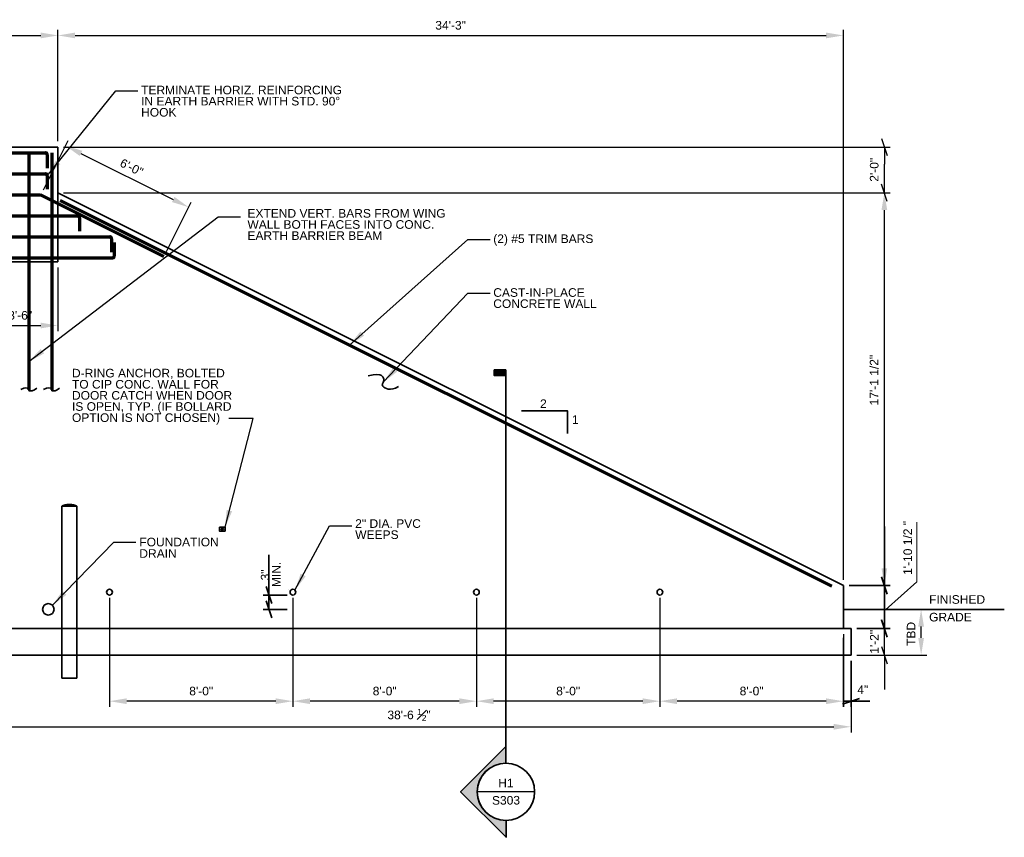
# Model space of a CAD drawing. Header units: inches. Extents: x -829 to 2226, y 10 to 4755.
# Tile 50 of 54: x 441 to 957, y 2411 to 2839. Entities that reach past the tile are written whole.
import ezdxf
from ezdxf.enums import TextEntityAlignment as Align

# ---------------------------------------------------------------- set-up
doc = ezdxf.new("R2010")
doc.units = ezdxf.units.IN
doc.header["$LTSCALE"] = 0.5
doc.header["$MEASUREMENT"] = 0
for name, color, linetype, lineweight in [('G-ANNO-DIM', 7, 'Continuous', 0), ('G-ANNO-DIMS', 7, 'Continuous', 35), ('G-ANNO-TEXT', 7, 'Continuous', 35), ('S-FNDN-FTNG', 7, 'Continuous', 35), ('S-REIN-RBAR', 7, 'Continuous', 70), ('S-WALL-LOAD', 7, 'Continuous', 35)]:
    doc.layers.add(name, color=color, linetype=linetype, lineweight=lineweight)
doc.styles.add('AEC 1 4_1 0 Scale', font='arial.ttf', dxfattribs={"height": 4.5})
doc.styles.add('Arial', font='arial.ttf')
doc.dimstyles.new("1 4 1'-0", dxfattribs={"dimtxt": 4.5, "dimasz": 9, "dimexe": 3, "dimexo": 3, "dimgap": 3, "dimtad": 1, "dimdec": 0, "dimzin": 11, "dimdsep": 46, "dimlunit": 3, "dimtxsty": 'AEC 1 4_1 0 Scale', "dimcen": 0.09, "dimadec": 4, "dimazin": 3, "dimtfac": 1, "dimtdec": 0, "dimtofl": 0, "dimtmove": 0, "dimatfit": 3, "dimfxl": 1, "dimfrac": 2, "dimtolj": 1, "dimtzin": 11, "dimarcsym": 0})

# ---------------------------------------------------------------- blocks, each defined once
blk = doc.blocks.new('_Oblique_0.3')
at = {"color": 0, "linetype": 'ByBlock', "lineweight": -2}
for p, q in [((0, 0), (-1, 0)), ((0.5, 0.167), (-0.5, -0.167))]:
    blk.add_line(p, q, dxfattribs=at)
blk = doc.blocks.new('*D483')
at = {"layer": 'Defpoints', "color": 0, "transparency": 16777216}
for p in [(876.47, 2520.34), (893.93, 2520.34), (876.47, 2506.34)]:
    blk.add_point(p, dxfattribs=at)
at = {"layer": 'G-ANNO-DIMS', "color": 0, "lineweight": -2, "transparency": 16777216}
for p, q in [((893.93, 2529.34), (893.93, 2538.34)), ((879.47, 2520.34), (896.93, 2520.34)), ((893.93, 2506.34), (893.93, 2520.34)), ((879.47, 2506.34), (896.93, 2506.34)), ((893.93, 2497.34), (893.93, 2488.34))]:
    blk.add_line(p, q, dxfattribs=at)
at = {"layer": 'G-ANNO-DIMS', "color": 0, "lineweight": -2, "transparency": 16777216, "xscale": 9, "yscale": 9, "zscale": 9}
for p, rotation in [((893.93, 2520.34), 270), ((893.93, 2506.34), 90)]:
    blk.add_blockref('_Oblique_0.3', p, dxfattribs=dict(at, rotation=rotation))
at = {"layer": 'G-ANNO-DIMS', "color": 0, "transparency": 16777216, "insert": (888.67, 2513.34), "char_height": 4.5, "attachment_point": 5, "rotation": 90, "style": 'AEC 1 4_1 0 Scale'}
blk.add_mtext('\\A1;1\'-2"', dxfattribs=at)
blk = doc.blocks.new('*D485')
at = {"layer": 'Defpoints', "color": 0, "transparency": 16777216}
for p in [(461.47, 2830.77), (53.47, 2772.34), (461.47, 2772.34, 0)]:
    blk.add_point(p, dxfattribs=at)
at = {"layer": 'G-ANNO-DIMS', "color": 0, "lineweight": -2, "transparency": 16777216}
for p, q in [((53.47, 2775.34), (53.47, 2833.77)), ((461.47, 2775.34), (461.47, 2833.77)), ((62.47, 2830.77), (452.47, 2830.77))]:
    blk.add_line(p, q, dxfattribs=at)
at = {"layer": 'G-ANNO-DIMS', "color": 0, "transparency": 16777216}
for points in [[(62.47, 2832.27), (62.47, 2829.27), (53.47, 2830.77)], [(452.47, 2832.27), (452.47, 2829.27), (461.47, 2830.77)]]:
    blk.add_solid(points, dxfattribs=at)
at = {"layer": 'G-ANNO-DIMS', "color": 0, "transparency": 16777216, "insert": (259.21, 2836.07), "char_height": 4.5, "attachment_point": 5, "style": 'AEC 1 4_1 0 Scale'}
blk.add_mtext('\\A1;34\'-0"', dxfattribs=at)
blk = doc.blocks.new('*D486')
at = {"layer": 'Defpoints', "color": 0, "transparency": 16777216}
for p in [(872.47, 2830.77), (461.47, 2789.02), (872.47, 2542.84, 0)]:
    blk.add_point(p, dxfattribs=at)
at = {"layer": 'G-ANNO-DIMS', "color": 0, "lineweight": -2, "transparency": 16777216}
for p, q in [((461.47, 2792.02), (461.47, 2833.77)), ((872.47, 2545.84), (872.47, 2833.77)), ((470.47, 2830.77), (863.47, 2830.77))]:
    blk.add_line(p, q, dxfattribs=at)
at = {"layer": 'G-ANNO-DIMS', "color": 0, "transparency": 16777216}
for points in [[(470.47, 2832.27), (470.47, 2829.27), (461.47, 2830.77)], [(863.47, 2832.27), (863.47, 2829.27), (872.47, 2830.77)]]:
    blk.add_solid(points, dxfattribs=at)
at = {"layer": 'G-ANNO-DIMS', "color": 0, "transparency": 16777216, "insert": (666.97, 2836.07), "char_height": 4.5, "attachment_point": 5, "style": 'AEC 1 4_1 0 Scale'}
blk.add_mtext('\\A1;34\'-3"', dxfattribs=at)
blk = doc.blocks.new('*D488')
at = {"layer": 'Defpoints', "color": 0, "transparency": 16777216}
for p in [(419.47, 2712.34), (461.47, 2712.34, 0), (461.47, 2678.92)]:
    blk.add_point(p, dxfattribs=at)
at = {"layer": 'G-ANNO-DIMS', "color": 0, "lineweight": -2, "transparency": 16777216}
for p, q in [((419.47, 2709.34), (419.47, 2675.92)), ((461.47, 2709.34), (461.47, 2675.92)), ((428.47, 2678.92), (452.47, 2678.92))]:
    blk.add_line(p, q, dxfattribs=at)
at = {"layer": 'G-ANNO-DIMS', "color": 0, "transparency": 16777216}
for points in [[(428.47, 2680.42), (428.47, 2677.42), (419.47, 2678.92)], [(452.47, 2680.42), (452.47, 2677.42), (461.47, 2678.92)]]:
    blk.add_solid(points, dxfattribs=at)
at = {"layer": 'G-ANNO-DIMS', "color": 0, "transparency": 16777216, "insert": (441.73, 2684.22), "char_height": 4.5, "attachment_point": 5, "style": 'AEC 1 4_1 0 Scale'}
blk.add_mtext('\\A1;3\'-6"', dxfattribs=at)
blk = doc.blocks.new('*D468')
at = {"layer": 'Defpoints', "color": 0, "transparency": 16777216}
for p in [(776.47, 2539.34, 0), (872.47, 2520.34), (776.47, 2482.25)]:
    blk.add_point(p, dxfattribs=at)
at = {"layer": 'G-ANNO-DIMS', "color": 0, "lineweight": -2, "transparency": 16777216}
for p, q in [((776.47, 2536.34), (776.47, 2479.25)), ((872.47, 2517.34), (872.47, 2479.25)), ((863.47, 2482.25), (785.47, 2482.25))]:
    blk.add_line(p, q, dxfattribs=at)
at = {"layer": 'G-ANNO-DIMS', "color": 0, "transparency": 16777216}
for points in [[(785.47, 2483.75), (785.47, 2480.75), (776.47, 2482.25)], [(863.47, 2483.75), (863.47, 2480.75), (872.47, 2482.25)]]:
    blk.add_solid(points, dxfattribs=at)
at = {"layer": 'G-ANNO-DIMS', "color": 0, "transparency": 16777216, "insert": (824.47, 2487.54), "char_height": 4.5, "attachment_point": 5, "style": 'AEC 1 4_1 0 Scale'}
blk.add_mtext('\\A1;8\'-0"', dxfattribs=at)
blk = doc.blocks.new('*D470')
at = {"layer": 'Defpoints', "color": 0, "transparency": 16777216}
for p in [(413.97, 2512.34), (876.47, 2506.34), (876.47, 2468.86)]:
    blk.add_point(p, dxfattribs=at)
at = {"layer": 'G-ANNO-DIMS', "color": 0, "lineweight": -2, "transparency": 16777216}
for p, q in [((413.97, 2509.34), (413.97, 2465.86)), ((876.47, 2503.34), (876.47, 2465.86)), ((422.97, 2468.86), (867.47, 2468.86))]:
    blk.add_line(p, q, dxfattribs=at)
at = {"layer": 'G-ANNO-DIMS', "color": 0, "transparency": 16777216}
for points in [[(422.97, 2470.36), (422.97, 2467.36), (413.97, 2468.86)], [(867.47, 2470.36), (867.47, 2467.36), (876.47, 2468.86)]]:
    blk.add_solid(points, dxfattribs=at)
at = {"layer": 'G-ANNO-DIMS', "color": 0, "transparency": 16777216, "insert": (645.22, 2475.07), "char_height": 4.5, "attachment_point": 5, "style": 'AEC 1 4_1 0 Scale'}
blk.add_mtext('\\A1;38\'-6 {\\H0.7x;\\S1#2;}"', dxfattribs=at)
blk = doc.blocks.new('*D471')
at = {"layer": 'Defpoints', "color": 0, "transparency": 16777216}
for p in [(461.47, 2772.34, 0), (893.93, 2772.34), (461.47, 2748.34)]:
    blk.add_point(p, dxfattribs=at)
at = {"layer": 'G-ANNO-DIMS', "color": 0, "lineweight": -2, "transparency": 16777216}
for p, q in [((464.47, 2772.34), (896.93, 2772.34)), ((893.93, 2757.34), (893.93, 2763.34)), ((464.47, 2748.34), (896.93, 2748.34))]:
    blk.add_line(p, q, dxfattribs=at)
at = {"layer": 'G-ANNO-DIMS', "color": 0, "lineweight": -2, "transparency": 16777216, "xscale": 9, "yscale": 9, "zscale": 9}
for p, rotation in [((893.93, 2772.34), 90), ((893.93, 2748.34), 270)]:
    blk.add_blockref('_Oblique_0.3', p, dxfattribs=dict(at, rotation=rotation))
at = {"layer": 'G-ANNO-DIMS', "color": 0, "transparency": 16777216, "insert": (888.63, 2758.7), "char_height": 4.5, "attachment_point": 5, "rotation": 90, "style": 'AEC 1 4_1 0 Scale'}
blk.add_mtext('\\A1;  2\'-0"', dxfattribs=at)
blk = doc.blocks.new('*D472')
at = {"layer": 'Defpoints', "color": 0, "transparency": 16777216}
for p in [(461.47, 2748.34), (893.93, 2748.34), (872.47, 2542.84)]:
    blk.add_point(p, dxfattribs=at)
at = {"layer": 'G-ANNO-DIMS', "color": 0, "lineweight": -2, "transparency": 16777216}
for p, q in [((464.47, 2748.34), (896.93, 2748.34)), ((893.93, 2551.84), (893.93, 2739.34)), ((875.47, 2542.84), (896.93, 2542.84))]:
    blk.add_line(p, q, dxfattribs=at)
at = {"layer": 'G-ANNO-DIMS', "color": 0, "transparency": 16777216}
for points in [[(892.43, 2739.34), (895.43, 2739.34), (893.93, 2748.34)], [(892.43, 2551.84), (895.43, 2551.84), (893.93, 2542.84)]]:
    blk.add_solid(points, dxfattribs=at)
at = {"layer": 'G-ANNO-DIMS', "color": 0, "transparency": 16777216, "insert": (888.6, 2650.33), "char_height": 4.5, "attachment_point": 5, "rotation": 90, "style": 'AEC 1 4_1 0 Scale'}
blk.add_mtext('\\A1;17\'-1 1/2"', dxfattribs=at)
blk = doc.blocks.new('*D474')
at = {"layer": 'Defpoints', "color": 0, "transparency": 16777216}
for p in [(913.16, 2530.34), (954.04, 2530.34, 0), (876.47, 2506.34)]:
    blk.add_point(p, dxfattribs=at)
at = {"layer": 'G-ANNO-DIMS', "color": 0, "lineweight": -2, "transparency": 16777216}
for p, q in [((951.04, 2530.34), (910.16, 2530.34)), ((913.16, 2515.34), (913.16, 2521.34)), ((879.47, 2506.34), (916.16, 2506.34))]:
    blk.add_line(p, q, dxfattribs=at)
at = {"layer": 'G-ANNO-DIMS', "color": 0, "transparency": 16777216}
for points in [[(911.66, 2521.34), (914.66, 2521.34), (913.16, 2530.34)], [(911.66, 2515.34), (914.66, 2515.34), (913.16, 2506.34)]]:
    blk.add_solid(points, dxfattribs=at)
at = {"layer": 'G-ANNO-DIMS', "color": 0, "transparency": 16777216, "insert": (907.91, 2517.5), "char_height": 4.5, "attachment_point": 5, "rotation": 90, "style": 'AEC 1 4_1 0 Scale'}
blk.add_mtext('\\A1;TBD', dxfattribs=at)
blk = doc.blocks.new('*D476')
at = {"layer": 'Defpoints', "color": 0, "transparency": 16777216}
for p in [(680.47, 2539.34), (776.47, 2539.34), (680.47, 2482.25)]:
    blk.add_point(p, dxfattribs=at)
at = {"layer": 'G-ANNO-DIMS', "color": 0, "lineweight": -2, "transparency": 16777216}
for p, q in [((680.47, 2536.34), (680.47, 2479.25)), ((776.47, 2536.34), (776.47, 2479.25)), ((767.47, 2482.25), (689.47, 2482.25))]:
    blk.add_line(p, q, dxfattribs=at)
at = {"layer": 'G-ANNO-DIMS', "color": 0, "transparency": 16777216}
for points in [[(689.47, 2483.75), (689.47, 2480.75), (680.47, 2482.25)], [(767.47, 2483.75), (767.47, 2480.75), (776.47, 2482.25)]]:
    blk.add_solid(points, dxfattribs=at)
at = {"layer": 'G-ANNO-DIMS', "color": 0, "transparency": 16777216, "insert": (728.47, 2487.54), "char_height": 4.5, "attachment_point": 5, "style": 'AEC 1 4_1 0 Scale'}
blk.add_mtext('\\A1;8\'-0"', dxfattribs=at)
blk = doc.blocks.new('*D477')
at = {"layer": 'Defpoints', "color": 0, "transparency": 16777216}
for p in [(584.47, 2539.34), (680.47, 2539.34), (584.47, 2482.25)]:
    blk.add_point(p, dxfattribs=at)
at = {"layer": 'G-ANNO-DIMS', "color": 0, "lineweight": -2, "transparency": 16777216}
for p, q in [((584.47, 2536.34), (584.47, 2479.25)), ((680.47, 2536.34), (680.47, 2479.25)), ((671.47, 2482.25), (593.47, 2482.25))]:
    blk.add_line(p, q, dxfattribs=at)
at = {"layer": 'G-ANNO-DIMS', "color": 0, "transparency": 16777216}
for points in [[(593.47, 2483.75), (593.47, 2480.75), (584.47, 2482.25)], [(671.47, 2483.75), (671.47, 2480.75), (680.47, 2482.25)]]:
    blk.add_solid(points, dxfattribs=at)
at = {"layer": 'G-ANNO-DIMS', "color": 0, "transparency": 16777216, "insert": (632.47, 2487.54), "char_height": 4.5, "attachment_point": 5, "style": 'AEC 1 4_1 0 Scale'}
blk.add_mtext('\\A1;8\'-0"', dxfattribs=at)
blk = doc.blocks.new('*D478')
at = {"layer": 'Defpoints', "color": 0, "transparency": 16777216}
for p in [(488.47, 2539.34), (584.47, 2539.34), (488.47, 2482.25)]:
    blk.add_point(p, dxfattribs=at)
at = {"layer": 'G-ANNO-DIMS', "color": 0, "lineweight": -2, "transparency": 16777216}
for p, q in [((488.47, 2536.34), (488.47, 2479.25)), ((584.47, 2536.34), (584.47, 2479.25)), ((575.47, 2482.25), (497.47, 2482.25))]:
    blk.add_line(p, q, dxfattribs=at)
at = {"layer": 'G-ANNO-DIMS', "color": 0, "transparency": 16777216}
for points in [[(497.47, 2483.75), (497.47, 2480.75), (488.47, 2482.25)], [(575.47, 2483.75), (575.47, 2480.75), (584.47, 2482.25)]]:
    blk.add_solid(points, dxfattribs=at)
at = {"layer": 'G-ANNO-DIMS', "color": 0, "transparency": 16777216, "insert": (536.47, 2487.54), "char_height": 4.5, "attachment_point": 5, "style": 'AEC 1 4_1 0 Scale'}
blk.add_mtext('\\A1;8\'-0"', dxfattribs=at)
blk = doc.blocks.new('*D461')
at = {"layer": 'Defpoints', "color": 0, "transparency": 16777216}
for p in [(452.58, 2747.23, 0), (529.89, 2740.86, 0), (516.98, 2715.03, 0)]:
    blk.add_point(p, dxfattribs=at)
at = {"layer": 'G-ANNO-DIMS', "color": 0, "lineweight": -2, "transparency": 16777216}
for p, q in [((453.92, 2749.92, 0), (466.83, 2775.75, 0)), ((473.54, 2769.04, 0), (521.84, 2744.89, 0)), ((518.32, 2717.72, 0), (531.23, 2743.55, 0))]:
    blk.add_line(p, q, dxfattribs=at)
at = {"layer": 'G-ANNO-DIMS', "color": 0, "transparency": 16777216}
for points in [[(474.21, 2770.38, 0), (472.87, 2767.7, 0), (465.49, 2773.06, 0)], [(522.51, 2746.23, 0), (521.17, 2743.55, 0), (529.89, 2740.86, 0)]]:
    blk.add_solid(points, dxfattribs=at)
at = {"layer": 'G-ANNO-DIMS', "color": 0, "transparency": 16777216, "insert": (500.06, 2761.7, 0), "char_height": 4.5, "attachment_point": 5, "rotation": 333.4349, "style": 'AEC 1 4_1 0 Scale'}
blk.add_mtext('\\A1;6\'-0"', dxfattribs=at)
blk = doc.blocks.new('014000-007 Indicator - Section_Elevation - Arrow')
blk.add_hatch(color=256).paths.add_polyline_path([(-0.02604, 0), (-0.04123, 0), (0, 0.04123), (0.04123, 0), (0.02604, 0, 1)])
for p, q in [((0, 0.04123), (-0.04123, 0)), ((0.04123, 0), (0, 0.04123))]:
    blk.add_line(p, q)
at = {"flags": 128}
blk.add_lwpolyline([(-0.02604, 0), (-0.04123, 0), (0, 0.04123), (0.04123, 0), (0.02604, 0, 1), (-0.02604, 0)], format="xyb", close=True, dxfattribs=at)
blk.add_lwpolyline([(-0.02604, 0.0013), (-0.02604, 0.0013)], dxfattribs=at)
blk = doc.blocks.new('014000-008 Indicator - Section_Elevation - Bar')
blk.add_hatch(color=256).paths.add_polyline_path([(-0.0026, 0), (-0.0026, 0.01042), (0.0026, 0.01042), (0.0026, 0)])
at = {"flags": 128}
blk.add_lwpolyline([(-0.0026, 0), (0.0026, 0), (0.0026, 0.01042), (-0.0026, 0.01042), (-0.0026, 0)], close=True, dxfattribs=at)

msp = doc.modelspace()

# ---------------------------------------------------------------- linework, layer by layer
at = {"flags": 128}
msp.add_lwpolyline([(695.20052, 2419.8369), (695.20052, 2419.8369)], dxfattribs=at)
at = {"layer": 'G-ANNO-DIM', "flags": 128}
msp.add_lwpolyline([(894.48902, 2530.09304), (910.90818, 2544.77785), (910.90818, 2576.01419)], dxfattribs=at)
at = {"layer": 'G-ANNO-DIMS'}
for p, q in [((893.92596, 2573.77297, -0.00002), (893.92596, 2542.83913, -0.00002)), ((571.87838, 2558.89844, -0.00004), (571.87838, 2537.83913, -0.00004)), ((892.42596, 2547.33913, -0.00002), (895.42596, 2538.33913, -0.00002)), ((570.37838, 2542.33913, -0.00004), (573.37838, 2533.33913, -0.00004)), ((875.47069, 2542.83913, -0.00002), (896.92596, 2542.83913, -0.00002)), ((893.92596, 2542.83913, -0.00002), (893.92596, 2520.33913, -0.00002)), ((581.47069, 2537.83913, -0.00004), (568.87838, 2537.83913, -0.00004)), ((573.37838, 2525.83913, -0.00004), (570.37838, 2534.83913, -0.00004)), ((571.87838, 2537.83913, -0.00004), (571.87838, 2530.33913, -0.00004)), ((581.47069, 2530.33913, -0.00004), (568.87838, 2530.33913, -0.00004)), ((895.42596, 2515.83913, -0.00002), (892.42596, 2524.83913, -0.00002)), ((879.47069, 2520.33913, -0.00002), (896.92596, 2520.33913, -0.00002)), ((872.47069, 2515.33913), (872.47069, 2479.24691)), ((876.47069, 2503.33913), (876.47069, 2479.24691)), ((880.97069, 2483.74691), (871.97069, 2480.74691)), ((876.47069, 2482.24691), (872.47069, 2482.24691)), ((886.25004, 2482.24691), (876.47069, 2482.24691))]:
    msp.add_line(p, q, dxfattribs=at)
at = {"layer": 'G-ANNO-TEXT'}
for p, q in [((695.89611, 2449.78341), (695.79869, 2652.70275)), ((463.47069, 2584.33913), (463.47069, 2494.33913)), ((463.47069, 2584.33913), (471.47069, 2584.33913)), ((471.47069, 2584.33913), (471.47069, 2494.33913)), ((872.47069, 2530.33913), (956.68647, 2530.33913)), ((463.47069, 2494.33913), (471.47069, 2494.33913)), ((680.92348, 2434.75614), (710.92297, 2434.92006))]:
    msp.add_line(p, q, dxfattribs=at)
at = {"layer": 'G-ANNO-TEXT', "flags": 128}
for points in [[(728.04451, 2622.32567), (728.04451, 2634.32567), (704.04451, 2634.32567)], [(582.03473, 2540.76153), (582.03473, 2540.76153)]]:
    msp.add_lwpolyline(points, dxfattribs=at)
at = {"layer": 'G-ANNO-TEXT'}
for centre, radius in [((488.47069, 2539.33913, -0.00004), 1.5), ((584.47069, 2539.33913, -0.00004), 1.5), ((680.47069, 2539.33913, -0.00004), 1.5), ((776.47069, 2539.33913, -0.00004), 1.5), ((456.47069, 2530.33913), 3), ((695.92323, 2434.8381), 14.99997)]:
    msp.add_circle(centre, radius, dxfattribs=at)
for points, degree in [([(623.81547, 2652.53158), (631.54752, 2654.54222), (632.87945, 2648.843), (629.44954, 2647.85491), (635.47769, 2644.31309), (639.66379, 2646.98233)], 3), ([(442.01139, 2645.40987, 0), (444.37141, 2646.82957, 0), (446.90047, 2645.60285, 0), (445.54287, 2644.44438, 0), (448.74938, 2644.65005, 0), (450.37395, 2646.15719, 0)], 3), ([(454.01139, 2645.40987, 0), (456.37141, 2646.82957, 0), (458.90047, 2645.60285, 0), (457.54287, 2644.44438, 0), (460.74938, 2644.65005, 0), (462.37395, 2646.15719, 0)], 3), ([(463.47069, 2584.33913), (467.47371, 2586.15748), (471.47069, 2584.33913)], 2)]:
    msp.add_open_spline(points, degree=degree, dxfattribs=at)
for points in [[(545.97069, 2573.33913), (548.97069, 2573.33913), (548.97069, 2571.33913), (545.97069, 2571.33913)], [(546.89029, 2572.49397), (548.05109, 2572.49397), (548.05109, 2572.18429), (546.89029, 2572.18429)]]:
    msp.add_3dface(points, dxfattribs=at)
at = {"layer": 'S-FNDN-FTNG'}
for p, q in [((413.97069, 2520.33913, -0.00002), (876.47069, 2520.33913, -0.00002)), ((876.47069, 2520.33913, -0.00002), (876.47069, 2506.33913, -0.00002)), ((368.47069, 2506.33913, -0.00002), (876.47069, 2506.33913, -0.00002))]:
    msp.add_line(p, q, dxfattribs=at)
at = {"layer": 'S-REIN-RBAR'}
for p, q in [((60.36373, 2769.33913, 0), (454.92241, 2769.33913, 0)), ((446.23566, 2769.33913, 0), (446.23566, 2645.21345, 0)), ((455.92241, 2768.33913, 0), (455.92241, 2761.33913, 0)), ((458.23566, 2769.33913, 0), (458.23566, 2645.21345, 0)), ((60.36373, 2758.33913), (454.97895, 2758.33913)), ((455.92241, 2757.33913), (455.92241, 2750.33913)), ((62.57506, 2747.33913), (452.36632, 2747.33913, 0)), ((452.36632, 2747.33913, 0), (516.97622, 2715.03418, 0)), ((866.45822, 2542.50537, -0.00002), (462.66005, 2744.40446, -0.00002)), ((43.14829, 2736.33913), (471.79309, 2736.33913)), ((472.79309, 2735.33913), (472.79309, 2728.33913)), ((26.32753, 2725.33913), (488.61386, 2725.33913)), ((489.61386, 2724.33913), (489.61386, 2717.33913)), ((491.02143, 2715.33913), (491.02143, 2722.33913)), ((24.91996, 2714.33913), (490.02143, 2714.33913))]:
    msp.add_line(p, q, dxfattribs=at)
for centre, start, end in [((454.92241, 2768.33913, 0), 0, 90), ((454.92241, 2757.33913), 0, 90), ((471.79309, 2735.33913), 0, 90), ((488.61386, 2724.33913), 0, 90), ((490.02143, 2715.33913), 270, 0)]:
    msp.add_arc(centre, 1, start, end, dxfattribs=at)
at = {"layer": 'S-WALL-LOAD'}
for p, q in [((53.47069, 2772.33913, -0.00002), (461.47069, 2772.33913)), ((461.47069, 2772.33913), (461.47069, 2712.33913)), ((872.47069, 2542.83913, -0.00002), (461.47069, 2748.33913, -0.00002)), ((872.47069, 2520.33913, -0.00002), (872.47069, 2542.83913, -0.00002))]:
    msp.add_line(p, q, dxfattribs=at)
at = {"layer": 'S-WALL-LOAD', "flags": 128}
msp.add_lwpolyline([(53.47069, 2772.33913), (53.47069, 2712.33913), (461.47069, 2712.33913)], dxfattribs=at)

# ---------------------------------------------------------------- block references
at = {"layer": 'G-ANNO-TEXT', "xscale": 576, "yscale": 576, "zscale": 576, "rotation": 90.10435182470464}
for name, p in [('014000-008 Indicator - Section_Elevation - Bar', (695.79596, 2654.20275)), ('014000-007 Indicator - Section_Elevation - Arrow', (695.92343, 2434.78346))]:
    msp.add_blockref(name, p, dxfattribs=at)

# ---------------------------------------------------------------- texts
at = {"layer": 'G-ANNO-DIM', "color": 7, "linetype": 'Continuous', "style": 'AEC 1 4_1 0 Scale'}
msp.add_text('1\'-10 1/2 "', height=4.5, rotation=90, dxfattribs=at).set_placement((906.14874, 2562.48656, -0.00002), align=Align.MIDDLE_CENTER)
msp.add_text('4"', height=4.5, dxfattribs=at).set_placement((882.62809, 2488.24691), align=Align.MIDDLE_CENTER)
at = {"layer": 'G-ANNO-DIM', "color": 7, "linetype": 'Continuous', "insert": (572.84644, 2541.97397, -0.00004), "char_height": 4.5, "attachment_point": 4, "rotation": 90, "line_spacing_factor": 0.776524, "style": 'AEC 1 4_1 0 Scale'}
msp.add_mtext('  3"\\PMIN.', dxfattribs=at)
at = {"layer": 'G-ANNO-TEXT', "style": 'Arial'}
msp.add_text('H1', height=4.499991, rotation=0.4174073, dxfattribs=at).set_placement((695.90666, 2437.11536), align=Align.CENTER)
msp.add_text('S303', height=4.499991, rotation=0.4174073, dxfattribs=at).set_placement((695.93945, 2432.61548), align=Align.TOP_CENTER)
at = {"layer": 'G-ANNO-TEXT', "color": 7, "char_height": 4.5, "attachment_point": 1, "style": 'AEC 1 4_1 0 Scale'}
for s, insert, width, line_spacing_factor in [('TERMINATE HORIZ. REINFORCING IN EARTH BARRIER WITH STD. 90° HOOK', (505.02582, 2804.44566), 107.4211425, 0.776524), ('EXTEND VERT. BARS FROM WING WALL BOTH FACES INTO CONC. EARTH BARRIER BEAM', (560.64688, 2739.88531), 115.3678441, 0.776524), ('FOUNDATION DRAIN', (504.10376, 2567.82011), 58.0736872, 0.8)]:
    msp.add_mtext(s, dxfattribs=dict(at, insert=insert, width=width, line_spacing_factor=line_spacing_factor))
for s, insert, line_spacing_factor in [('(2) #5 TRIM BARS', (689.28429, 2726.60419), 0.6), ('CAST-IN-PLACE \\PCONCRETE WALL', (689.28429, 2698.43917), 0.776524), ('D-RING ANCHOR, BOLTED \\PTO CIP CONC. WALL FOR\\PDOOR CATCH WHEN DOOR\\PIS OPEN, TYP. (IF BOLLARD\\POPTION IS NOT CHOSEN)', (468.84546, 2656.24736), 0.776524), ('2', (713.76515, 2640.25927), 0.6), ('1', (730.46484, 2631.90892), 0.6), ('2" DIA. PVC\\PWEEPS', (617.05126, 2577.49968), 0.776524), ('FINISHED', (917.31763, 2537.75349), 0.6), ('GRADE', (917.31763, 2528.50759), 0.6)]:
    msp.add_mtext(s, dxfattribs=dict(at, insert=insert, line_spacing_factor=line_spacing_factor))

# ---------------------------------------------------------------- dimensions: what is measured, and where the dimension line sits
at = {"layer": 'G-ANNO-DIMS'}
for base, p1, p2, picture, middle in [((461.47069, 2830.76945, -0.00002), (53.47069, 2772.33913, -0.00002), (461.47069, 2772.33913), '*D485', (259.20606, 2830.76945, -0.00002)), ((461.47069, 2678.92479, -0.00002), (419.47069, 2712.33913, -0.00002), (461.47069, 2712.33913), '*D488', (441.72818, 2678.92479, -0.00002))]:
    dim = msp.add_linear_dim(base=base, p1=p1, p2=p2, dimstyle="1 4 1'-0", dxfattribs=at)
    dim.commit()
    dim.dimension.update_dxf_attribs({"geometry": picture, "text_midpoint": middle, "dimtype": 160})
dim = msp.add_linear_dim(base=(872.47069, 2830.76945), p1=(461.47069, 2789.01639), p2=(872.47069, 2542.83913, -0.00002), dimstyle="1 4 1'-0", dxfattribs=at)
dim.commit()
dim.dimension.update_dxf_attribs({"geometry": '*D486', "text_midpoint": (666.97069, 2836.06856)})
dim = msp.add_linear_dim(base=(529.89088, 2740.86348, 0), p1=(452.57747, 2747.23356, 0), p2=(516.97622, 2715.03418, 0), angle=333.4349488, dimstyle="1 4 1'-0", override={"dimdec": 4, "dimlunit": 4, "dimtdec": 4}, dxfattribs=at)
dim.commit()
dim.dimension.update_dxf_attribs({"geometry": '*D461', "text_midpoint": (500.06065, 2761.70147, 0)})
for base, p1, p2, text, override, picture, middle in [((893.92596, 2772.33913, -0.00002), (461.47069, 2748.33913, -0.00002), (461.47069, 2772.33913), '  <>', {"dimblk": '_Oblique_0.3'}, '*D471', (893.92596, 2758.69616, -0.00002)), ((913.15925, 2530.33913, -0.00002), (876.47069, 2506.33913, -0.00002), (954.03664, 2530.33913), 'TBD', {"dimdec": 4, "dimlunit": 4, "dimtdec": 4}, '*D474', (913.15925, 2517.49995, -0.00002))]:
    dim = msp.add_linear_dim(base=base, p1=p1, p2=p2, angle=90, text=text, dimstyle="1 4 1'-0", override=override, dxfattribs=at)
    dim.commit()
    dim.dimension.update_dxf_attribs({"geometry": picture, "text_midpoint": middle, "dimtype": 160})
for base, p1, p2, override, picture, middle in [((893.92596, 2748.33913, -0.00002), (872.47069, 2542.83913, -0.00002), (461.47069, 2748.33913, -0.00002), {"dimdec": 4, "dimlunit": 4, "dimtdec": 4}, '*D472', (893.92596, 2650.33098, -0.00002)), ((893.92596, 2520.33913, -0.00002), (876.47069, 2506.33913, -0.00002), (876.47069, 2520.33913, -0.00002), {"dimblk": '_Oblique_0.3', "dimtofl": 1}, '*D483', (893.92596, 2513.33913, -0.00002))]:
    dim = msp.add_linear_dim(base=base, p1=p1, p2=p2, angle=90, dimstyle="1 4 1'-0", override=override, dxfattribs=at)
    dim.commit()
    dim.dimension.update_dxf_attribs({"geometry": picture, "text_midpoint": middle, "dimtype": 160})
for base, p1, p2, picture, middle in [((488.47069, 2482.24691, -0.00004), (584.47069, 2539.33913, -0.00004), (488.47069, 2539.33913, -0.00004), '*D478', (536.47069, 2487.54449, -0.00004)), ((584.47069, 2482.24691, -0.00004), (680.47069, 2539.33913, -0.00004), (584.47069, 2539.33913, -0.00004), '*D477', (632.47069, 2487.54449, -0.00004)), ((680.47069, 2482.24691, -0.00004), (776.47069, 2539.33913, -0.00004), (680.47069, 2539.33913, -0.00004), '*D476', (728.47069, 2487.54449, -0.00004)), ((776.47069, 2482.24691, -0.00002), (872.47069, 2520.33913, -0.00002), (776.47069, 2539.33913, -0.00004), '*D468', (824.47069, 2487.54449, -0.00002))]:
    dim = msp.add_linear_dim(base=base, p1=p1, p2=p2, angle=180, dimstyle="1 4 1'-0", dxfattribs=at)
    dim.commit()
    dim.dimension.update_dxf_attribs({"geometry": picture, "text_midpoint": middle})
dim = msp.add_linear_dim(base=(876.47069, 2468.86275, -0.00002), p1=(413.97069, 2512.33913, -0.00002), p2=(876.47069, 2506.33913, -0.00002), text='38\'-6 {\\H0.7x;\\S1#2;}"', dimstyle="1 4 1'-0", dxfattribs=at)
dim.commit()
dim.dimension.update_dxf_attribs({"geometry": '*D470', "text_midpoint": (645.22069, 2475.06555, -0.00002)})

# ---------------------------------------------------------------- leaders
at = {"layer": 'G-ANNO-TEXT'}
for points in [[(455.92241, 2757.33913), (491.71456, 2801.79978), (503.3274, 2801.79978)], [(446.23566, 2660.01078), (545.34129, 2735.78761), (556.95413, 2735.78761)], [(614.06315, 2668.70291), (675.97303, 2723.95831), (687.58587, 2723.95831)], [(631.71342, 2649.20612), (675.97303, 2695.79329), (687.58587, 2695.79329)], [(548.97069, 2573.33913), (563.65888, 2630.25089), (550.85897, 2630.25089)], [(585.53135, 2540.39979), (603.6801, 2574.09697), (615.29294, 2574.09697)], [(458.59201, 2532.46045), (490.73259, 2565.5562), (502.34543, 2565.5562)]]:
    msp.add_leader(points, dimstyle="1 4 1'-0", override={"dimgap": 6}, dxfattribs=at)

doc.saveas('drawing.dxf')
